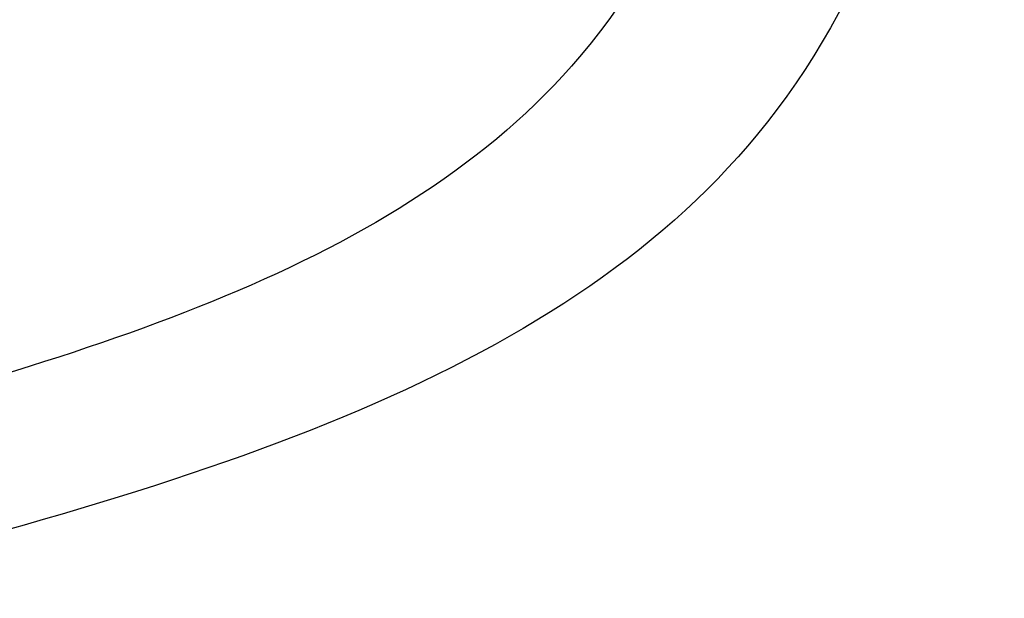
# Model space of a CAD drawing. Extents: x -12 to 408, y -12 to 285.
# Tile 6 of 7: x 280 to 299, y 129 to 141. Entities that reach past the tile are written whole.
import ezdxf

# ---------------------------------------------------------------- set-up
doc = ezdxf.new("R2010")
doc.units = 0
doc.header["$LTSCALE"] = 15
doc.header["$MEASUREMENT"] = 0
doc.layers.get('0').update_dxf_attribs({"linetype": 'CONTINUOUS'})

msp = doc.modelspace()

# ---------------------------------------------------------------- linework, layer by layer
for points, knots in [([(293.7126852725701, 161.133179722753), (295.628040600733, 153.2722264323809), (294.6257747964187, 137.8985759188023), (280.6569029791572, 134.1487998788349), (274.2380274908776, 132.425729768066)], [45.63524920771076, 45.63524920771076, 45.63524920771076, 45.63524920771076, 67.03423832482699, 85.22728647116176, 85.22728647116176, 85.22728647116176, 85.22728647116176]), ([(297.5279753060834, 160.7715691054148), (299.4474119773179, 152.4953402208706), (298.3281950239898, 136.1370693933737), (283.1395486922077, 131.5616971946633), (274.0957377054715, 129.3627840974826)], [51.12037726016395, 51.12037726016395, 51.12037726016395, 51.12037726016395, 73.65129270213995, 94.49891638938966, 94.49891638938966, 94.49891638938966, 94.49891638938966])]:
    msp.add_open_spline(points, degree=3, knots=knots)

doc.saveas('drawing.dxf')
